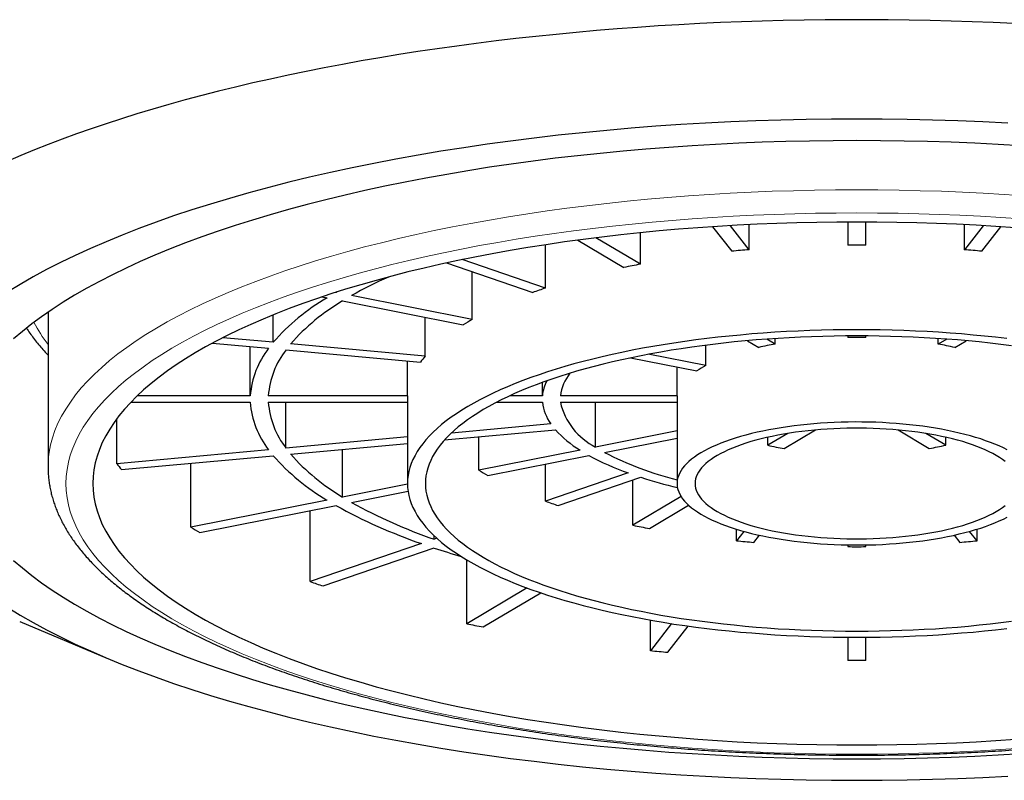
# Model space of a CAD drawing. Header units: millimetres. Extents: x 8 to 771, y 12 to 516.
# Tile 47 of 55: x 389 to 400, y 485 to 493. Entities that reach past the tile are written whole.
import ezdxf

# ---------------------------------------------------------------- set-up
doc = ezdxf.new("R2010")
doc.units = ezdxf.units.MM

msp = doc.modelspace()

# ---------------------------------------------------------------- linework, layer by layer
at = {"color": 7, "linetype": 'Continuous', "lineweight": 30}
for p, q in [((396.585, 490.795), (396.798, 490.522)), ((396.992, 490.54), (396.782, 490.807)), ((396.992, 490.54), (396.992, 490.818)), ((398.089, 490.847), (398.089, 490.589)), ((398.289, 490.589), (398.289, 490.847)), ((399.386, 490.54), (399.386, 490.818)), ((399.595, 490.807), (399.386, 490.54)), ((399.579, 490.522), (399.793, 490.795)), ((395.781, 490.378), (395.285, 490.672)), ((395.781, 490.378), (395.781, 490.728)), ((394.725, 490.113), (394.725, 490.594)), ((395.085, 490.646), (395.598, 490.342)), ((393.624, 490.392), (394.583, 490.064)), ((394.725, 490.113), (393.799, 490.429)), ((393.91, 489.764), (393.91, 490.295)), ((392.237, 490.015), (392.294, 490.004)), ((392.394, 490.063), (392.387, 490.064)), ((392.407, 490.071), (392.394, 490.063)), ((392.394, 490.063), (392.394, 490.066)), ((393.91, 489.764), (392.567, 490.029)), ((392.467, 489.97), (393.81, 489.705)), ((389.189, 489.845), (389.189, 488.128)), ((391.695, 489.51), (391.695, 489.816)), ((393.386, 489.355), (393.386, 489.788)), ((391.695, 489.51), (391.134, 489.561)), ((398.089, 489.581), (398.089, 489.563)), ((398.289, 489.563), (398.289, 489.581)), ((391.019, 489.501), (391.644, 489.444)), ((391.44, 488.916), (391.44, 489.462)), ((393.386, 489.355), (391.889, 489.492)), ((396.509, 489.251), (396.509, 489.478)), ((396.973, 489.528), (397.099, 489.453)), ((397.282, 489.489), (397.187, 489.545)), ((397.282, 489.489), (397.282, 489.552)), ((399.096, 489.489), (399.096, 489.552)), ((399.191, 489.545), (399.096, 489.489)), ((399.279, 489.453), (399.406, 489.528)), ((391.837, 489.426), (393.334, 489.289)), ((396.509, 489.251), (395.869, 489.377)), ((393.19, 488.916), (393.19, 489.302)), ((395.67, 489.337), (396.409, 489.191)), ((396.192, 488.916), (396.192, 489.234)), ((394.69, 488.916), (394.69, 489.064)), ((391.44, 488.916), (390.182, 488.916)), ((393.19, 488.916), (391.64, 488.916)), ((394.69, 488.916), (394.329, 488.916)), ((396.192, 488.916), (394.891, 488.916)), ((390.11, 488.843), (391.44, 488.843)), ((391.64, 488.843), (393.189, 488.843)), ((391.837, 488.333), (391.837, 488.843)), ((393.189, 488.879), (393.189, 487.94)), ((394.181, 488.843), (394.69, 488.843)), ((394.891, 488.843), (396.189, 488.843)), ((395.282, 488.345), (395.282, 488.843)), ((396.189, 488.879), (396.189, 487.94)), ((389.953, 488.16), (389.953, 488.659)), ((394.784, 488.603), (393.679, 488.501)), ((393.602, 488.424), (394.835, 488.537)), ((396.189, 488.524), (395.282, 488.345)), ((397.421, 488.496), (397.199, 488.365)), ((397.382, 488.329), (397.73, 488.535)), ((398.649, 488.535), (398.996, 488.329)), ((399.179, 488.365), (398.958, 488.496)), ((393.189, 488.457), (391.837, 488.333)), ((391.889, 488.267), (393.189, 488.386)), ((393.983, 488.088), (393.983, 488.458)), ((395.382, 488.286), (396.189, 488.445)), ((397.199, 488.365), (397.199, 488.454)), ((399.179, 488.365), (399.179, 488.454)), ((391.644, 488.315), (389.953, 488.16)), ((390.005, 488.094), (391.695, 488.249)), ((392.467, 487.789), (392.467, 488.32)), ((395.109, 488.311), (393.983, 488.088)), ((394.083, 488.029), (395.209, 488.251)), ((390.778, 487.455), (390.778, 488.165)), ((394.725, 487.743), (394.725, 488.156)), ((395.644, 488.057), (394.725, 487.743)), ((393.189, 487.932), (392.467, 487.789)), ((394.866, 487.695), (395.786, 488.009)), ((395.698, 487.476), (395.698, 487.979)), ((392.567, 487.73), (393.195, 487.854)), ((392.294, 487.755), (390.778, 487.455)), ((396.235, 487.794), (395.698, 487.476)), ((395.881, 487.44), (396.318, 487.698)), ((390.878, 487.396), (392.394, 487.696)), ((392.108, 486.848), (392.108, 487.639)), ((396.85, 487.303), (396.85, 487.431)), ((396.932, 487.407), (396.85, 487.303)), ((399.527, 487.303), (399.445, 487.407)), ((399.527, 487.303), (399.527, 487.431)), ((393.346, 487.271), (392.108, 486.848)), ((393.487, 487.32), (393.487, 487.358)), ((393.517, 487.33), (393.487, 487.32)), ((397.043, 487.285), (397.106, 487.365)), ((399.272, 487.365), (399.334, 487.285)), ((392.25, 486.8), (393.487, 487.223)), ((398.089, 487.256), (398.089, 487.238)), ((398.289, 487.238), (398.289, 487.256)), ((393.848, 486.38), (393.848, 487.091)), ((394.52, 486.778), (393.848, 486.38)), ((394.031, 486.344), (394.673, 486.724)), ((388.874, 486.406), (389.844, 485.998)), ((395.892, 486.08), (395.892, 486.421)), ((396.128, 486.382), (395.892, 486.08)), ((396.086, 486.063), (396.314, 486.354)), ((398.089, 486.23), (398.089, 485.972)), ((398.289, 485.972), (398.289, 486.23))]:
    msp.add_line(p, q, dxfattribs=at)
at = {"color": 7, "linetype": 'Continuous', "lineweight": 30, "flags": 128}
for points in [[(399.937, 493.054), (399.705, 493.065), (399.473, 493.074), (399.24, 493.082), (399.007, 493.088), (398.773, 493.093), (398.54, 493.096), (398.306, 493.098), (398.072, 493.098), (397.838, 493.096), (397.604, 493.093), (397.371, 493.088), (397.138, 493.082), (396.905, 493.074), (396.673, 493.065), (396.441, 493.054), (396.21, 493.042), (395.98, 493.028), (395.75, 493.012), (395.522, 492.995), (395.294, 492.977), (395.068, 492.957), (394.843, 492.935), (394.619, 492.912), (394.396, 492.888), (394.175, 492.862), (393.955, 492.834), (393.737, 492.805), (393.521, 492.775), (393.306, 492.743), (393.094, 492.71), (392.883, 492.675), (392.674, 492.639), (392.467, 492.601), (392.263, 492.563), (392.061, 492.522), (391.861, 492.481), (391.663, 492.438), (391.468, 492.394), (391.276, 492.348), (391.086, 492.302), (390.899, 492.254), (390.714, 492.205), (390.533, 492.154), (390.354, 492.102), (390.179, 492.05), (390.006, 491.996), (389.836, 491.941), (389.67, 491.884), (389.507, 491.827), (389.347, 491.769), (389.191, 491.709), (389.038, 491.649), (388.888, 491.587), (388.742, 491.525)], [(399.871, 491.947), (399.592, 491.961), (399.313, 491.972), (399.032, 491.981), (398.751, 491.987), (398.47, 491.991), (398.189, 491.992), (397.907, 491.991), (397.626, 491.987), (397.345, 491.981), (397.065, 491.972), (396.786, 491.961), (396.507, 491.947), (396.23, 491.931), (395.954, 491.912), (395.679, 491.891), (395.407, 491.867), (395.136, 491.841), (394.867, 491.812), (394.6, 491.781), (394.336, 491.748), (394.075, 491.712), (393.816, 491.674), (393.561, 491.634), (393.308, 491.592), (393.059, 491.547), (392.814, 491.5), (392.572, 491.45), (392.334, 491.399), (392.1, 491.346), (391.87, 491.29), (391.645, 491.232), (391.424, 491.173), (391.207, 491.111), (390.996, 491.048), (390.789, 490.983), (390.587, 490.915), (390.391, 490.846), (390.2, 490.776), (390.014, 490.703), (389.835, 490.629), (389.66, 490.554), (389.492, 490.477), (389.329, 490.398), (389.173, 490.318), (389.023, 490.237), (388.879, 490.154), (388.742, 490.07)], [(398.189, 491.753), (397.926, 491.752), (397.663, 491.748), (397.4, 491.742), (397.138, 491.734), (396.877, 491.723), (396.617, 491.711), (396.357, 491.695), (396.099, 491.678), (395.843, 491.658), (395.588, 491.636), (395.334, 491.611), (395.083, 491.585), (394.834, 491.556), (394.587, 491.525), (394.343, 491.491), (394.101, 491.456), (393.862, 491.418), (393.626, 491.378), (393.393, 491.336), (393.164, 491.292), (392.938, 491.246), (392.715, 491.198), (392.496, 491.148), (392.282, 491.096), (392.071, 491.043), (391.864, 490.987), (391.662, 490.929), (391.464, 490.87), (391.271, 490.809), (391.082, 490.746), (390.899, 490.682), (390.72, 490.616), (390.547, 490.548), (390.379, 490.479), (390.216, 490.408), (390.058, 490.336), (389.906, 490.262), (389.76, 490.188), (389.62, 490.112), (389.485, 490.034), (389.357, 489.956), (389.234, 489.876), (389.118, 489.795), (389.008, 489.714), (388.904, 489.631), (388.806, 489.547)], [(400.02, 491.695), (399.761, 491.711), (399.501, 491.723), (399.239, 491.734), (398.977, 491.742), (398.715, 491.748), (398.452, 491.752), (398.189, 491.753)], [(399.956, 490.783), (399.738, 490.798), (399.519, 490.811), (399.298, 490.822), (399.077, 490.831), (398.856, 490.838), (398.634, 490.843), (398.411, 490.846), (398.189, 490.847), (397.966, 490.846), (397.744, 490.843), (397.522, 490.838), (397.3, 490.831), (397.079, 490.822), (396.859, 490.811), (396.64, 490.798), (396.422, 490.783), (396.205, 490.767), (395.989, 490.748), (395.775, 490.727), (395.562, 490.705), (395.351, 490.68), (395.143, 490.654), (394.936, 490.626), (394.732, 490.595), (394.529, 490.564), (394.33, 490.53), (394.133, 490.495), (393.939, 490.457), (393.748, 490.418), (393.559, 490.378), (393.374, 490.336), (393.193, 490.292), (393.014, 490.246), (392.84, 490.199), (392.669, 490.15), (392.501, 490.1), (392.338, 490.048), (392.178, 489.995), (392.023, 489.941), (391.872, 489.885), (391.725, 489.828), (391.583, 489.769), (391.445, 489.709), (391.312, 489.648), (391.184, 489.586), (391.06, 489.523), (390.941, 489.459), (390.828, 489.393), (390.719, 489.327), (390.615, 489.259), (390.517, 489.191), (390.424, 489.122), (390.336, 489.052), (390.253, 488.981), (390.176, 488.91), (390.105, 488.838), (390.039, 488.765), (389.978, 488.692), (389.924, 488.618), (389.875, 488.544), (389.831, 488.469), (389.793, 488.394), (389.762, 488.319), (389.735, 488.244), (389.715, 488.168), (389.7, 488.092), (389.692, 488.016), (389.689, 487.94)], [(399.858, 489.552), (399.734, 489.566), (399.609, 489.579), (399.483, 489.591), (399.356, 489.603), (399.228, 489.612), (399.1, 489.621), (398.971, 489.629), (398.841, 489.635), (398.711, 489.64), (398.581, 489.644), (398.451, 489.647), (398.32, 489.649), (398.189, 489.65), (398.058, 489.649), (397.927, 489.647), (397.797, 489.644), (397.666, 489.64), (397.536, 489.635), (397.407, 489.629), (397.278, 489.621), (397.149, 489.612), (397.022, 489.603), (396.895, 489.591), (396.769, 489.579), (396.644, 489.566), (396.52, 489.552), (396.397, 489.536), (396.275, 489.52), (396.155, 489.502), (396.036, 489.483), (395.919, 489.463), (395.803, 489.443), (395.689, 489.421), (395.576, 489.398), (395.466, 489.374), (395.357, 489.349), (395.25, 489.323), (395.145, 489.296), (395.042, 489.269), (394.942, 489.24), (394.843, 489.211), (394.747, 489.18), (394.653, 489.149), (394.562, 489.117), (394.473, 489.084), (394.387, 489.05), (394.303, 489.016), (394.222, 488.981), (394.144, 488.945), (394.068, 488.908), (393.995, 488.871), (393.926, 488.833), (393.859, 488.795), (393.795, 488.756), (393.734, 488.716), (393.676, 488.676), (393.621, 488.635), (393.569, 488.594), (393.521, 488.553), (393.476, 488.51), (393.434, 488.468), (393.395, 488.425), (393.359, 488.382), (393.327, 488.339), (393.298, 488.295), (393.273, 488.251), (393.25, 488.207), (393.232, 488.163), (393.216, 488.118), (393.204, 488.074), (393.196, 488.029), (393.191, 487.984), (393.189, 487.94), (393.191, 487.895), (393.196, 487.85), (393.204, 487.805), (393.216, 487.761), (393.232, 487.716), (393.25, 487.672), (393.273, 487.628), (393.298, 487.584), (393.327, 487.54), (393.359, 487.497), (393.395, 487.454), (393.434, 487.411), (393.476, 487.369), (393.521, 487.327), (393.569, 487.285), (393.621, 487.244), (393.676, 487.203), (393.734, 487.163), (393.795, 487.124), (393.859, 487.085), (393.926, 487.046), (393.995, 487.008), (394.068, 486.971), (394.144, 486.934), (394.222, 486.899), (394.303, 486.863), (394.387, 486.829), (394.473, 486.795), (394.562, 486.762), (394.653, 486.73), (394.747, 486.699), (394.843, 486.669), (394.942, 486.639), (395.042, 486.611), (395.145, 486.583), (395.25, 486.556), (395.357, 486.53), (395.466, 486.505), (395.576, 486.482), (395.689, 486.459), (395.803, 486.437), (395.919, 486.416), (396.036, 486.396), (396.155, 486.377), (396.275, 486.36), (396.397, 486.343), (396.52, 486.328), (396.644, 486.313), (396.769, 486.3), (396.895, 486.288), (397.022, 486.277), (397.149, 486.267), (397.278, 486.258), (397.407, 486.251), (397.536, 486.244), (397.666, 486.239), (397.797, 486.235), (397.927, 486.232), (398.058, 486.23), (398.189, 486.23), (398.32, 486.23), (398.451, 486.232), (398.581, 486.235), (398.711, 486.239), (398.841, 486.244), (398.971, 486.251), (399.1, 486.258), (399.228, 486.267), (399.356, 486.277), (399.483, 486.288), (399.609, 486.3), (399.734, 486.313), (399.858, 486.328)], [(399.909, 489.472), (399.791, 489.487), (399.672, 489.501), (399.552, 489.514), (399.431, 489.525), (399.309, 489.536), (399.187, 489.545), (399.064, 489.554), (398.94, 489.561), (398.815, 489.567), (398.691, 489.572), (398.565, 489.576), (398.44, 489.579), (398.314, 489.581), (398.189, 489.581), (398.063, 489.581), (397.938, 489.579), (397.812, 489.576), (397.687, 489.572), (397.562, 489.567), (397.438, 489.561), (397.314, 489.554), (397.191, 489.545), (397.068, 489.536), (396.947, 489.525), (396.826, 489.514), (396.706, 489.501), (396.587, 489.487), (396.469, 489.472), (396.352, 489.456), (396.236, 489.439), (396.122, 489.421), (396.01, 489.402), (395.898, 489.382), (395.789, 489.361), (395.681, 489.339), (395.575, 489.316), (395.47, 489.293), (395.367, 489.268), (395.267, 489.242), (395.168, 489.215), (395.071, 489.188), (394.977, 489.16), (394.885, 489.13), (394.795, 489.101), (394.707, 489.07), (394.622, 489.038), (394.539, 489.006), (394.459, 488.973), (394.381, 488.939), (394.306, 488.905), (394.233, 488.87), (394.163, 488.834), (394.096, 488.797), (394.032, 488.761), (393.971, 488.723), (393.912, 488.685), (393.856, 488.646), (393.804, 488.607), (393.754, 488.568), (393.708, 488.528), (393.664, 488.488), (393.624, 488.447), (393.586, 488.406), (393.552, 488.365), (393.521, 488.323), (393.494, 488.281), (393.469, 488.239), (393.448, 488.196), (393.43, 488.154), (393.415, 488.111), (393.404, 488.068), (393.395, 488.026), (393.39, 487.983), (393.389, 487.94), (393.39, 487.897), (393.395, 487.854), (393.404, 487.811), (393.415, 487.768), (393.43, 487.725), (393.448, 487.683), (393.469, 487.64), (393.494, 487.598), (393.521, 487.556), (393.552, 487.515), (393.586, 487.473), (393.624, 487.432), (393.664, 487.392), (393.708, 487.351), (393.754, 487.311), (393.804, 487.272), (393.856, 487.233), (393.912, 487.194), (393.971, 487.156), (394.032, 487.119), (394.096, 487.082), (394.163, 487.046), (394.233, 487.01), (394.306, 486.975), (394.381, 486.94), (394.459, 486.907), (394.539, 486.873), (394.622, 486.841), (394.707, 486.81), (394.795, 486.779), (394.885, 486.749), (394.977, 486.72), (395.071, 486.691), (395.168, 486.664), (395.267, 486.637), (395.367, 486.611), (395.47, 486.587), (395.575, 486.563), (395.681, 486.54), (395.789, 486.518), (395.898, 486.497), (396.01, 486.477), (396.122, 486.458), (396.236, 486.44), (396.352, 486.423), (396.469, 486.407), (396.587, 486.392), (396.706, 486.378), (396.826, 486.366), (396.947, 486.354), (397.068, 486.343), (397.191, 486.334), (397.314, 486.325), (397.438, 486.318), (397.562, 486.312), (397.687, 486.307), (397.812, 486.303), (397.938, 486.3), (398.063, 486.299), (398.189, 486.298), (398.314, 486.299), (398.44, 486.3), (398.565, 486.303), (398.691, 486.307), (398.815, 486.312), (398.94, 486.318), (399.064, 486.325), (399.187, 486.334), (399.309, 486.343), (399.431, 486.354), (399.552, 486.366), (399.672, 486.378), (399.791, 486.392), (399.909, 486.407)], [(399.864, 488.313), (399.82, 488.335), (399.775, 488.357), (399.726, 488.377), (399.676, 488.397), (399.623, 488.416), (399.569, 488.435), (399.512, 488.453), (399.453, 488.47), (399.392, 488.486), (399.33, 488.501), (399.266, 488.516), (399.2, 488.53), (399.133, 488.543), (399.064, 488.555), (398.994, 488.566), (398.923, 488.576), (398.851, 488.585), (398.777, 488.593), (398.703, 488.601), (398.629, 488.607), (398.553, 488.612), (398.477, 488.617), (398.4, 488.62), (398.324, 488.622), (398.247, 488.623), (398.17, 488.624), (398.093, 488.623), (398.016, 488.621), (397.939, 488.618), (397.863, 488.615), (397.787, 488.61), (397.712, 488.604), (397.637, 488.597), (397.563, 488.589), (397.491, 488.581), (397.419, 488.571), (397.348, 488.56), (397.279, 488.549), (397.211, 488.536), (397.145, 488.523), (397.08, 488.509), (397.016, 488.494), (396.955, 488.478), (396.895, 488.461), (396.837, 488.444), (396.781, 488.426), (396.728, 488.407), (396.676, 488.387), (396.627, 488.367), (396.58, 488.346), (396.535, 488.324), (396.493, 488.302), (396.454, 488.28), (396.417, 488.257), (396.382, 488.233), (396.35, 488.209), (396.321, 488.185), (396.295, 488.16), (396.272, 488.135), (396.251, 488.109), (396.234, 488.084), (396.219, 488.058), (396.207, 488.032), (396.198, 488.005), (396.192, 487.979), (396.189, 487.953), (396.189, 487.926), (396.192, 487.9), (396.198, 487.874), (396.207, 487.848), (396.219, 487.822), (396.234, 487.796), (396.251, 487.77), (396.272, 487.745), (396.295, 487.72), (396.321, 487.695), (396.35, 487.67), (396.382, 487.646), (396.417, 487.623), (396.454, 487.6), (396.493, 487.577), (396.535, 487.555), (396.58, 487.533), (396.627, 487.512), (396.676, 487.492), (396.728, 487.473), (396.781, 487.454), (396.837, 487.435), (396.895, 487.418), (396.955, 487.401), (397.016, 487.385), (397.08, 487.37), (397.145, 487.356), (397.211, 487.343), (397.279, 487.33), (397.348, 487.319), (397.419, 487.308), (397.491, 487.299), (397.563, 487.29), (397.637, 487.282), (397.712, 487.275), (397.787, 487.27), (397.863, 487.265), (397.939, 487.261), (398.016, 487.258), (398.093, 487.256), (398.17, 487.256), (398.247, 487.256), (398.324, 487.257), (398.4, 487.259), (398.477, 487.263), (398.553, 487.267), (398.629, 487.272), (398.703, 487.279), (398.777, 487.286), (398.851, 487.294), (398.923, 487.303), (398.994, 487.314), (399.064, 487.325), (399.133, 487.337), (399.2, 487.349), (399.266, 487.363), (399.33, 487.378), (399.392, 487.393), (399.453, 487.41), (399.512, 487.427), (399.569, 487.444), (399.623, 487.463), (399.676, 487.482), (399.726, 487.502), (399.775, 487.523), (399.82, 487.544), (399.864, 487.566)], [(399.841, 488.184), (399.811, 488.207), (399.777, 488.229), (399.742, 488.251), (399.703, 488.272), (399.662, 488.293), (399.619, 488.314), (399.573, 488.333), (399.525, 488.352), (399.475, 488.371), (399.422, 488.388), (399.368, 488.405), (399.311, 488.421), (399.253, 488.436), (399.193, 488.451), (399.131, 488.464), (399.068, 488.477), (399.003, 488.489), (398.937, 488.5), (398.869, 488.51), (398.801, 488.519), (398.731, 488.527), (398.661, 488.534), (398.589, 488.54), (398.517, 488.545), (398.445, 488.549), (398.372, 488.552), (398.299, 488.554), (398.226, 488.555), (398.152, 488.555), (398.079, 488.554), (398.006, 488.552), (397.933, 488.549), (397.86, 488.545), (397.788, 488.54), (397.717, 488.534), (397.647, 488.527), (397.577, 488.519), (397.508, 488.51), (397.441, 488.5), (397.375, 488.489), (397.31, 488.477), (397.247, 488.464), (397.185, 488.451), (397.125, 488.436), (397.067, 488.421), (397.01, 488.405), (396.956, 488.388), (396.903, 488.371), (396.853, 488.352), (396.805, 488.333), (396.759, 488.314), (396.716, 488.293), (396.675, 488.272), (396.636, 488.251), (396.6, 488.229), (396.567, 488.207), (396.537, 488.184), (396.509, 488.161), (396.484, 488.137), (396.462, 488.113), (396.442, 488.089), (396.426, 488.064), (396.413, 488.04), (396.402, 488.015), (396.395, 487.99), (396.39, 487.965), (396.389, 487.94), (396.39, 487.915), (396.395, 487.889), (396.402, 487.864), (396.413, 487.84), (396.426, 487.815), (396.442, 487.79), (396.462, 487.766), (396.484, 487.742), (396.509, 487.719), (396.537, 487.695), (396.567, 487.673), (396.6, 487.65), (396.636, 487.628), (396.675, 487.607), (396.716, 487.586), (396.759, 487.566), (396.805, 487.546), (396.853, 487.527), (396.903, 487.509), (396.956, 487.491), (397.01, 487.474), (397.067, 487.458), (397.125, 487.443), (397.185, 487.429), (397.247, 487.415), (397.31, 487.402), (397.375, 487.391), (397.441, 487.38), (397.508, 487.37), (397.577, 487.361), (397.647, 487.353), (397.717, 487.346), (397.788, 487.339), (397.86, 487.334), (397.933, 487.33), (398.006, 487.327), (398.079, 487.325), (398.152, 487.324), (398.226, 487.324), (398.299, 487.325), (398.372, 487.327), (398.445, 487.33), (398.517, 487.334), (398.589, 487.339), (398.661, 487.346), (398.731, 487.353), (398.801, 487.361), (398.869, 487.37), (398.937, 487.38), (399.003, 487.391), (399.068, 487.402), (399.131, 487.415), (399.193, 487.429), (399.253, 487.443), (399.311, 487.458), (399.368, 487.474), (399.422, 487.491), (399.475, 487.509), (399.525, 487.527), (399.573, 487.546), (399.619, 487.566), (399.662, 487.586), (399.703, 487.607), (399.742, 487.628), (399.777, 487.65), (399.811, 487.673), (399.841, 487.695)], [(389.689, 487.94), (389.692, 487.864), (389.7, 487.788), (389.715, 487.712), (389.735, 487.636), (389.762, 487.56), (389.793, 487.485), (389.831, 487.41), (389.875, 487.335), (389.924, 487.261), (389.978, 487.187), (390.039, 487.114), (390.105, 487.041), (390.176, 486.969), (390.253, 486.898), (390.336, 486.827), (390.424, 486.757), (390.517, 486.688), (390.615, 486.62), (390.719, 486.552), (390.828, 486.486), (390.941, 486.421), (391.06, 486.356), (391.184, 486.293), (391.312, 486.231), (391.445, 486.17), (391.583, 486.11), (391.725, 486.052), (391.872, 485.994), (392.023, 485.938), (392.178, 485.884), (392.338, 485.831), (392.501, 485.779), (392.669, 485.729), (392.84, 485.68), (393.014, 485.633), (393.193, 485.588), (393.374, 485.544), (393.559, 485.501), (393.748, 485.461), (393.939, 485.422), (394.133, 485.385), (394.33, 485.349), (394.529, 485.316), (394.732, 485.284), (394.936, 485.254), (395.143, 485.226), (395.351, 485.199), (395.562, 485.175), (395.775, 485.152), (395.989, 485.132), (396.205, 485.113), (396.422, 485.096), (396.64, 485.081), (396.859, 485.068), (397.079, 485.057), (397.3, 485.048), (397.522, 485.041), (397.744, 485.036), (397.966, 485.033), (398.189, 485.032), (398.411, 485.033), (398.634, 485.036), (398.856, 485.041), (399.077, 485.048), (399.298, 485.057), (399.519, 485.068), (399.738, 485.081), (399.956, 485.096)], [(388.806, 487.084), (388.904, 487), (389.008, 486.917), (389.118, 486.836), (389.234, 486.755), (389.357, 486.675), (389.485, 486.597), (389.62, 486.52), (389.76, 486.443), (389.906, 486.369), (390.058, 486.295), (390.216, 486.223), (390.379, 486.152), (390.547, 486.083), (390.72, 486.016), (390.899, 485.949), (391.082, 485.885), (391.271, 485.822), (391.464, 485.761), (391.662, 485.702), (391.864, 485.644), (392.071, 485.589), (392.282, 485.535), (392.496, 485.483), (392.715, 485.433), (392.938, 485.385), (393.164, 485.339), (393.393, 485.295), (393.626, 485.253), (393.862, 485.213), (394.101, 485.175), (394.343, 485.14), (394.587, 485.107), (394.834, 485.075), (395.083, 485.046), (395.334, 485.02), (395.588, 484.995), (395.843, 484.973), (396.099, 484.953), (396.357, 484.936), (396.617, 484.921), (396.877, 484.908), (397.138, 484.897), (397.4, 484.889), (397.663, 484.883), (397.926, 484.879), (398.189, 484.878), (398.452, 484.879), (398.715, 484.883), (398.977, 484.889), (399.239, 484.897), (399.501, 484.908), (399.761, 484.921), (400.02, 484.936)], [(388.742, 486.561), (388.879, 486.477), (389.023, 486.394), (389.173, 486.313), (389.329, 486.233), (389.492, 486.154), (389.66, 486.077), (389.835, 486.002), (390.014, 485.928), (390.2, 485.855), (390.391, 485.785), (390.587, 485.716), (390.789, 485.649), (390.996, 485.583), (391.207, 485.52), (391.424, 485.458), (391.645, 485.399), (391.87, 485.341), (392.1, 485.285), (392.334, 485.232), (392.572, 485.181), (392.814, 485.131), (393.059, 485.084), (393.308, 485.04), (393.561, 484.997), (393.816, 484.957), (394.075, 484.919), (394.336, 484.883), (394.6, 484.85), (394.867, 484.819), (395.136, 484.79), (395.407, 484.764), (395.679, 484.74), (395.954, 484.719), (396.23, 484.7), (396.507, 484.684), (396.786, 484.67), (397.065, 484.659), (397.345, 484.65), (397.626, 484.644), (397.907, 484.64), (398.189, 484.639)], [(398.189, 484.639), (398.47, 484.64), (398.751, 484.644), (399.032, 484.65), (399.313, 484.659), (399.592, 484.67), (399.871, 484.684)]]:
    msp.add_lwpolyline(points, dxfattribs=at)
at = {"color": 8, "linetype": 'Continuous', "lineweight": 0, "flags": 128}
for points in [[(400.06, 491.139), (399.829, 491.154), (399.597, 491.168), (399.364, 491.179), (399.13, 491.189), (398.895, 491.196), (398.66, 491.202), (398.424, 491.205), (398.189, 491.206), (397.953, 491.205), (397.718, 491.202), (397.483, 491.196), (397.248, 491.189), (397.014, 491.179), (396.781, 491.168), (396.549, 491.154), (396.318, 491.139), (396.088, 491.121), (395.859, 491.101), (395.633, 491.079), (395.408, 491.055), (395.185, 491.029), (394.964, 491.001), (394.745, 490.971), (394.528, 490.94), (394.314, 490.906), (394.103, 490.87), (393.894, 490.833), (393.689, 490.793), (393.486, 490.752), (393.287, 490.709), (393.091, 490.664), (392.899, 490.618), (392.71, 490.57), (392.525, 490.52), (392.344, 490.468), (392.167, 490.415), (391.994, 490.36), (391.825, 490.304), (391.66, 490.246), (391.501, 490.187), (391.345, 490.127), (391.195, 490.065), (391.049, 490.001), (390.908, 489.937), (390.772, 489.871), (390.641, 489.804), (390.515, 489.736), (390.395, 489.667), (390.279, 489.596), (390.17, 489.525), (390.066, 489.453), (389.967, 489.38), (389.874, 489.306), (389.787, 489.231), (389.705, 489.155), (389.629, 489.079), (389.559, 489.002), (389.495, 488.924), (389.438, 488.846), (389.386, 488.768), (389.34, 488.689), (389.3, 488.609), (389.266, 488.529), (389.238, 488.449), (389.217, 488.369), (389.201, 488.289), (389.192, 488.208), (389.189, 488.128)], [(400.018, 490.884), (399.793, 490.899), (399.565, 490.912), (399.337, 490.924), (399.109, 490.933), (398.879, 490.94), (398.649, 490.945), (398.419, 490.948), (398.189, 490.949), (397.958, 490.948), (397.728, 490.945), (397.498, 490.94), (397.269, 490.933), (397.04, 490.924), (396.812, 490.912), (396.585, 490.899), (396.359, 490.884), (396.135, 490.866), (395.911, 490.847), (395.689, 490.825), (395.469, 490.802), (395.251, 490.777), (395.035, 490.75), (394.821, 490.72), (394.61, 490.689), (394.4, 490.656), (394.194, 490.621), (393.99, 490.585), (393.789, 490.546), (393.591, 490.506), (393.396, 490.464), (393.204, 490.42), (393.016, 490.375), (392.832, 490.327), (392.651, 490.279), (392.474, 490.228), (392.3, 490.176), (392.131, 490.123), (391.966, 490.068), (391.806, 490.011), (391.649, 489.954), (391.497, 489.894), (391.35, 489.834), (391.207, 489.772), (391.069, 489.709), (390.937, 489.644), (390.809, 489.579), (390.686, 489.512), (390.568, 489.445), (390.455, 489.376), (390.348, 489.306), (390.246, 489.235), (390.15, 489.164), (390.059, 489.091), (389.973, 489.018), (389.894, 488.944), (389.82, 488.87), (389.751, 488.794), (389.689, 488.719), (389.632, 488.642), (389.581, 488.565), (389.536, 488.488), (389.497, 488.41), (389.464, 488.333), (389.437, 488.254), (389.416, 488.176), (389.401, 488.097), (389.392, 488.018), (389.389, 487.94), (389.392, 487.861), (389.401, 487.782), (389.416, 487.704), (389.437, 487.625), (389.464, 487.547), (389.497, 487.469), (389.536, 487.391), (389.581, 487.314), (389.632, 487.237), (389.689, 487.161), (389.751, 487.085), (389.82, 487.01), (389.894, 486.935), (389.973, 486.861), (390.059, 486.788), (390.15, 486.715), (390.246, 486.644), (390.348, 486.573), (390.455, 486.504), (390.568, 486.435), (390.686, 486.367), (390.809, 486.3), (390.937, 486.235), (391.069, 486.171), (391.207, 486.107), (391.35, 486.046), (391.497, 485.985), (391.649, 485.926), (391.806, 485.868), (391.966, 485.811), (392.131, 485.756), (392.3, 485.703), (392.474, 485.651), (392.651, 485.601), (392.832, 485.552), (393.016, 485.505), (393.204, 485.459), (393.396, 485.415), (393.591, 485.373), (393.789, 485.333), (393.99, 485.295), (394.194, 485.258), (394.4, 485.223), (394.61, 485.19), (394.821, 485.159), (395.035, 485.13), (395.251, 485.103), (395.469, 485.077), (395.689, 485.054), (395.911, 485.032), (396.135, 485.013), (396.359, 484.996), (396.585, 484.98), (396.812, 484.967), (397.04, 484.956), (397.269, 484.946), (397.498, 484.939), (397.728, 484.934), (397.958, 484.931), (398.189, 484.93), (398.419, 484.931), (398.649, 484.934), (398.879, 484.939), (399.109, 484.946), (399.337, 484.956), (399.565, 484.967), (399.793, 484.98), (400.018, 484.996)]]:
    msp.add_lwpolyline(points, dxfattribs=at)
at = {"color": 7, "linetype": 'Continuous', "lineweight": 30}
for centre, radius, start, end in [((398.189, 475.972), 14.618, 89.608, 90.392), ((398.112, 477.247), 13.34, 94.8196, 95.6528), ((398.265, 477.247), 13.34, 84.3472, 85.1804), ((397.637, 480.495), 10.056, 100.6358, 101.7001), ((394.902, 485.92), 4.726, 114.0376, 119.6072), ((396.628, 484.316), 6.101, 108.1799, 109.5836), ((393.489, 487.947), 2.379, 120.1618, 138.9318), ((393.649, 487.95), 2.34, 120.3256, 138.7681), ((395.322, 487.266), 2.869, 119.4817, 121.803), ((398.189, 483.72), 5.844, 89.0195, 90.9805), ((397.969, 485.528), 4.021, 99.8334, 102.4957), ((398.409, 485.53), 4.018, 77.4923, 80.1558), ((392.397, 488.849), 0.959, 141.7188, 176.0378), ((392.577, 488.847), 0.939, 141.9471, 175.8052), ((394.21, 488.656), 1.081, 139.6984, 144.1491), ((397.043, 488.235), 1.147, 117.7381, 123.5466), ((395.38, 488.855), 0.493, 140.9855, 172.9542), ((395.151, 488.871), 0.463, 152.9462, 174.4003), ((393.774, 488.879), 0.586, 176.4417, 179.9992), ((396.425, 488.879), 0.236, 171.1248, 179.9872), ((392.413, 488.915), 0.976, 184.2398, 217.9836), ((392.577, 488.912), 0.939, 184.1725, 218.0546), ((395.187, 488.897), 0.499, 186.1963, 216.1362), ((395.619, 489.013), 0.748, 193.0808, 243.2516), ((395.76, 489.378), 1.25, 222.2932, 238.6132), ((397.991, 491.895), 3.618, 257.3568, 260.3155), ((398.387, 491.893), 3.615, 279.6965, 282.6567), ((393.53, 489.862), 2.443, 221.3147, 239.5917), ((393.649, 489.809), 2.34, 221.2319, 239.6744), ((396.652, 490.904), 3.02, 241.4506, 250.5015), ((397.025, 491.422), 3.54, 242.3516, 256.3366), ((391.425, 489.26), 1.837, 216.7673, 219.3852), ((395.436, 490.428), 2.754, 238.1486, 240.5667), ((397.419, 493.102), 5.349, 252.2205, 256.7489), ((395.317, 492.662), 5.647, 240.8591, 251.093), ((396.691, 493.26), 5.857, 250.3872, 251.8494), ((395.253, 492.831), 5.878, 240.8903, 251.0619), ((393.314, 491.622), 4.878, 238.675, 240.0403), ((397.66, 496.928), 9.654, 258.2778, 259.3865), ((398.115, 500.046), 12.806, 264.3298, 265.1978), ((398.262, 500.046), 12.806, 274.8022, 275.6702), ((396.362, 495.892), 9.134, 251.6554, 253.6155), ((398.189, 501.27), 14.033, 269.5917, 270.4083), ((395.535, 496.638), 10.372, 250.7055, 251.5311), ((397.251, 503.134), 17.096, 258.5181, 259.1441), ((398.059, 508.656), 22.679, 264.5188, 265.0089), ((398.189, 510.824), 24.851, 269.7694, 270.2306)]:
    msp.add_arc(centre, radius, start, end, dxfattribs=at)
at = {"color": 8, "linetype": 'Continuous', "lineweight": 0}
msp.add_arc((390.527, 490.515), 1.687, 207.6516, 217.5337, dxfattribs=at)
at = {"color": 7, "linetype": 'Continuous', "lineweight": 30}
for points, knots in [([(388.949, 489.668), (388.952, 489.664), (388.967, 489.64), (388.997, 489.598), (389.039, 489.541), (389.084, 489.485), (389.132, 489.429), (389.167, 489.39), (389.187, 489.369), (389.189, 489.367)], [0, 0, 0, 0, 0.040495, 0.226544, 0.413477, 0.601211, 0.789658, 0.978726, 1, 1, 1, 1]), ([(389.189, 488.128), (389.189, 488.123), (389.189, 488.099), (389.191, 488.055), (389.195, 487.998), (389.203, 487.941), (389.213, 487.883), (389.225, 487.826), (389.241, 487.769), (389.259, 487.712), (389.28, 487.656), (389.303, 487.599), (389.33, 487.543), (389.359, 487.486), (389.39, 487.43), (389.425, 487.374), (389.462, 487.318), (389.502, 487.263), (389.545, 487.207), (389.59, 487.152), (389.639, 487.098), (389.689, 487.044), (389.743, 486.99), (389.799, 486.937), (389.857, 486.884), (389.919, 486.832), (389.982, 486.78), (390.049, 486.729), (390.117, 486.678), (390.188, 486.628), (390.261, 486.578), (390.337, 486.529), (390.415, 486.481), (390.496, 486.433), (390.578, 486.386), (390.663, 486.339), (390.75, 486.293), (390.839, 486.248), (390.93, 486.203), (391.024, 486.159), (391.119, 486.115), (391.217, 486.073), (391.316, 486.031), (391.418, 485.989), (391.521, 485.948), (391.627, 485.908), (391.734, 485.869), (391.843, 485.83), (391.954, 485.792), (392.067, 485.755), (392.182, 485.718), (392.298, 485.682), (392.416, 485.647), (392.536, 485.613), (392.658, 485.579), (392.781, 485.546), (392.905, 485.514), (393.032, 485.483), (393.159, 485.452), (393.288, 485.422), (393.419, 485.393), (393.551, 485.365), (393.684, 485.338), (393.819, 485.311), (393.955, 485.285), (394.092, 485.261), (394.23, 485.236), (394.37, 485.213), (394.511, 485.191), (394.652, 485.169), (394.795, 485.148), (394.939, 485.129), (395.084, 485.11), (395.229, 485.091), (395.376, 485.074), (395.523, 485.058), (395.671, 485.042), (395.82, 485.028), (395.97, 485.014), (396.12, 485.001), (396.271, 484.989), (396.422, 484.978), (396.574, 484.968), (396.727, 484.959), (396.879, 484.951), (397.033, 484.944), (397.186, 484.937), (397.34, 484.932), (397.494, 484.927), (397.648, 484.923), (397.803, 484.921), (397.957, 484.919), (398.112, 484.918), (398.267, 484.918), (398.421, 484.919), (398.576, 484.921), (398.73, 484.923), (398.885, 484.927), (399.039, 484.932), (399.193, 484.937), (399.346, 484.944), (399.499, 484.951), (399.652, 484.959), (399.805, 484.968), (399.957, 484.979), (400.105, 484.989), (400.214, 484.998), (400.271, 485.003), (400.282, 485.003)], [0, 0, 0, 0, 0.002437, 0.011371, 0.020306, 0.029251, 0.038215, 0.047208, 0.056236, 0.065307, 0.074426, 0.083598, 0.092827, 0.102113, 0.111458, 0.120858, 0.130314, 0.13982, 0.149373, 0.158968, 0.1686, 0.178263, 0.187953, 0.197665, 0.207394, 0.217136, 0.226888, 0.236646, 0.246409, 0.256173, 0.265936, 0.275697, 0.285455, 0.295208, 0.304957, 0.314701, 0.32444, 0.334172, 0.343899, 0.35362, 0.363335, 0.373045, 0.382748, 0.392447, 0.40214, 0.411828, 0.42151, 0.431189, 0.440862, 0.450531, 0.460196, 0.469857, 0.479514, 0.489167, 0.498817, 0.508464, 0.518108, 0.527748, 0.537386, 0.547021, 0.556653, 0.566283, 0.575911, 0.585536, 0.59516, 0.604781, 0.614401, 0.624019, 0.633635, 0.64325, 0.652863, 0.662475, 0.672085, 0.681695, 0.691303, 0.70091, 0.710516, 0.720121, 0.729726, 0.739329, 0.748932, 0.758534, 0.768136, 0.777736, 0.787337, 0.796937, 0.806536, 0.816136, 0.825734, 0.835333, 0.844932, 0.85453, 0.864128, 0.873726, 0.883324, 0.892923, 0.902521, 0.912119, 0.921718, 0.931317, 0.940916, 0.950516, 0.960115, 0.969716, 0.979317, 0.988918, 0.998015, 1, 1, 1, 1])]:
    msp.add_open_spline(points, degree=3, knots=knots, dxfattribs=at)

doc.saveas('drawing.dxf')
